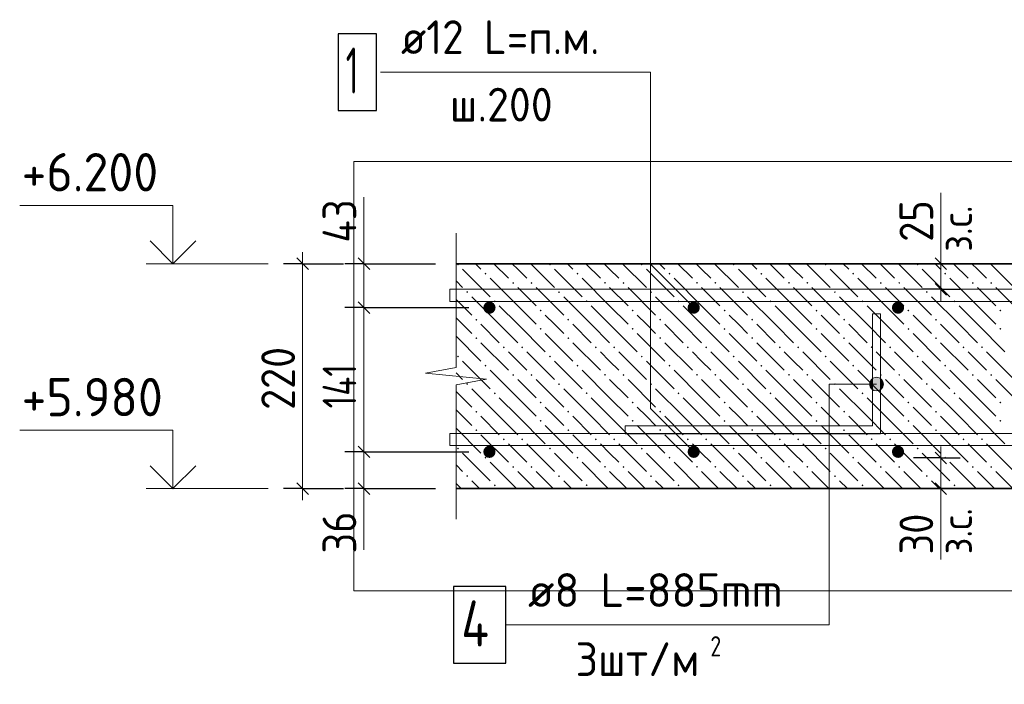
# Model space of a CAD drawing. Header units: millimetres. Extents: x 0 to 59400, y 0 to 42000.
# Tile 14 of 22: x 43129 to 49554, y 28689 to 33023. Entities that reach past the tile are written whole.
import ezdxf

# ---------------------------------------------------------------- set-up
doc = ezdxf.new("R2010")
doc.units = ezdxf.units.MM
for name, color, linetype, lineweight in [('Standard', 7, 'Continuous', 25), ('ЖБ Перекрытие верхний уровень', 7, 'Continuous', 18), ('Примечания', 7, 'Continuous', 13), ('Размерная выноска', 7, 'Continuous', 13), ('Фиксатор', 7, 'Continuous', 50), ('Фоновоя арматура Х1', 7, 'Continuous', 25)]:
    doc.layers.add(name, color=color, linetype=linetype, lineweight=lineweight)
doc.styles.add('ISOCPEUR', font='txt')

msp = doc.modelspace()

# ---------------------------------------------------------------- hatches: boundary and pattern name
at = {"layer": 'Standard', "linetype": 'Continuous', "lineweight": 13, "transparency": 33554687}
for points in [[(48681.6, 30624.7), (48681.6, 30669.7), (48675.3, 30647.2)], [(48697.8, 30608.5), (48697.8, 30685.9), (48681.6, 30669.7)], [(48697.8, 30608.5), (48681.6, 30669.7), (48681.6, 30624.7)], [(48720.3, 30602.2), (48720.3, 30692.2), (48697.8, 30685.9)], [(48720.3, 30602.2), (48697.8, 30685.9), (48697.8, 30608.5)], [(48742.8, 30608.5), (48742.8, 30685.9), (48720.3, 30692.2)], [(48742.8, 30608.5), (48720.3, 30692.2), (48720.3, 30602.2)], [(48759, 30624.7), (48759, 30669.7), (48742.8, 30685.9)], [(48759, 30624.7), (48742.8, 30685.9), (48742.8, 30608.5)], [(48759, 30669.7), (48759, 30624.7), (48765.3, 30647.2)]]:
    msp.add_hatch(color=7, dxfattribs=at).paths.add_polyline_path(points)
at = {"layer": 'ЖБ Перекрытие верхний уровень', "linetype": 'Continuous', "lineweight": 18, "transparency": 33554687}
for points in [[(45982.3, 31426.9), (45987.5, 31432.2), (45990, 31432.2), (45995.3, 31426.9), (45988.8, 31420.4)], [(46582.3, 31426.9), (46587.5, 31432.2), (46590, 31432.2), (46595.3, 31426.9), (46588.8, 31420.4)], [(47182.3, 31426.9), (47187.5, 31432.2), (47190, 31432.2), (47195.3, 31426.9), (47188.8, 31420.4)], [(47782.3, 31426.9), (47787.5, 31432.2), (47790, 31432.2), (47795.3, 31426.9), (47788.8, 31420.4)], [(48382.3, 31426.9), (48387.5, 31432.2), (48390, 31432.2), (48395.3, 31426.9), (48388.8, 31420.4)], [(48982.3, 31426.9), (48987.5, 31432.2), (48990, 31432.2), (48995.3, 31426.9), (48988.8, 31420.4)], [(46162.3, 31366.9), (46168.8, 31373.4), (46175.3, 31366.9), (46168.8, 31360.4)], [(46762.3, 31366.9), (46768.8, 31373.4), (46775.3, 31366.9), (46768.8, 31360.4)], [(47362.3, 31366.9), (47368.8, 31373.4), (47375.3, 31366.9), (47368.8, 31360.4)], [(47962.3, 31366.9), (47968.8, 31373.4), (47975.3, 31366.9), (47968.8, 31360.4)], [(48562.3, 31366.9), (48568.8, 31373.4), (48575.3, 31366.9), (48568.8, 31360.4)], [(49162.3, 31366.9), (49168.8, 31373.4), (49175.3, 31366.9), (49168.8, 31360.4)], [(46342.3, 31306.9), (46348.8, 31313.4), (46355.3, 31306.9), (46348.8, 31300.4)], [(46462.3, 31306.9), (46468.8, 31313.4), (46475.3, 31306.9), (46468.8, 31300.4)], [(46942.3, 31306.9), (46948.8, 31313.4), (46955.3, 31306.9), (46948.8, 31300.4)], [(47062.3, 31306.9), (47068.8, 31313.4), (47075.3, 31306.9), (47068.8, 31300.4)], [(47542.3, 31306.9), (47548.8, 31313.4), (47555.3, 31306.9), (47548.8, 31300.4)], [(47662.3, 31306.9), (47668.8, 31313.4), (47675.3, 31306.9), (47668.8, 31300.4)], [(48142.3, 31306.9), (48148.8, 31313.4), (48155.3, 31306.9), (48148.8, 31300.4)], [(48262.3, 31306.9), (48268.8, 31313.4), (48275.3, 31306.9), (48268.8, 31300.4)], [(48742.3, 31306.9), (48748.8, 31313.4), (48755.3, 31306.9), (48748.8, 31300.4)], [(48862.3, 31306.9), (48868.8, 31313.4), (48875.3, 31306.9), (48868.8, 31300.4)], [(49342.3, 31306.9), (49348.8, 31313.4), (49355.3, 31306.9), (49348.8, 31300.4)], [(49462.3, 31306.9), (49468.8, 31313.4), (49475.3, 31306.9), (49468.8, 31300.4)], [(46042.3, 31246.9), (46048.8, 31253.4), (46055.3, 31246.9), (46048.8, 31240.4)], [(46642.3, 31246.9), (46648.8, 31253.4), (46655.3, 31246.9), (46648.8, 31240.4)], [(47242.3, 31246.9), (47248.8, 31253.4), (47255.3, 31246.9), (47248.8, 31240.4)], [(47842.3, 31246.9), (47848.8, 31253.4), (47855.3, 31246.9), (47848.8, 31240.4)], [(48442.3, 31246.9), (48448.8, 31253.4), (48455.3, 31246.9), (48448.8, 31240.4)], [(49042.3, 31246.9), (49048.8, 31253.4), (49055.3, 31246.9), (49048.8, 31240.4)], [(46222.3, 31186.9), (46228.8, 31193.4), (46235.3, 31186.9), (46228.8, 31180.4)], [(46822.3, 31186.9), (46828.8, 31193.4), (46835.3, 31186.9), (46828.8, 31180.4)], [(47422.3, 31186.9), (47428.8, 31193.4), (47435.3, 31186.9), (47428.8, 31180.4)], [(48022.3, 31186.9), (48028.8, 31193.4), (48035.3, 31186.9), (48028.8, 31180.4)], [(48622.3, 31186.9), (48628.8, 31193.4), (48635.3, 31186.9), (48628.8, 31180.4)], [(49222.3, 31186.9), (49228.8, 31193.4), (49235.3, 31186.9), (49228.8, 31180.4)], [(46522.3, 31126.9), (46528.8, 31133.4), (46535.3, 31126.9), (46528.8, 31120.4)], [(47122.3, 31126.9), (47128.8, 31133.4), (47135.3, 31126.9), (47128.8, 31120.4)], [(47722.3, 31126.9), (47728.8, 31133.4), (47735.3, 31126.9), (47728.8, 31120.4)], [(48322.3, 31126.9), (48328.8, 31133.4), (48335.3, 31126.9), (48328.8, 31120.4)], [(48922.3, 31126.9), (48928.8, 31133.4), (48935.3, 31126.9), (48928.8, 31120.4)], [(49522.3, 31126.9), (49528.8, 31133.4), (49535.3, 31126.9), (49528.8, 31120.4)], [(46102.3, 31066.9), (46108.8, 31073.4), (46115.3, 31066.9), (46108.8, 31060.4)], [(46702.3, 31066.9), (46708.8, 31073.4), (46715.3, 31066.9), (46708.8, 31060.4)], [(47302.3, 31066.9), (47308.8, 31073.4), (47315.3, 31066.9), (47308.8, 31060.4)], [(47902.3, 31066.9), (47908.8, 31073.4), (47915.3, 31066.9), (47908.8, 31060.4)], [(48502.3, 31066.9), (48508.8, 31073.4), (48515.3, 31066.9), (48508.8, 31060.4)], [(49102.3, 31066.9), (49108.8, 31073.4), (49115.3, 31066.9), (49108.8, 31060.4)], [(46522.3, 31006.9), (46528.8, 31013.4), (46535.3, 31006.9), (46528.8, 31000.4)], [(47122.3, 31006.9), (47128.8, 31013.4), (47135.3, 31006.9), (47128.8, 31000.4)], [(47722.3, 31006.9), (47728.8, 31013.4), (47735.3, 31006.9), (47728.8, 31000.4)], [(48322.3, 31006.9), (48328.8, 31013.4), (48335.3, 31006.9), (48328.8, 31000.4)], [(48922.3, 31006.9), (48928.8, 31013.4), (48935.3, 31006.9), (48928.8, 31000.4)], [(49522.3, 31006.9), (49528.8, 31013.4), (49535.3, 31006.9), (49528.8, 31000.4)], [(46102.3, 30946.9), (46108.8, 30953.4), (46115.3, 30946.9), (46108.8, 30940.4)], [(46702.3, 30946.9), (46708.8, 30953.4), (46715.3, 30946.9), (46708.8, 30940.4)], [(47302.3, 30946.9), (47308.8, 30953.4), (47315.3, 30946.9), (47308.8, 30940.4)], [(47902.3, 30946.9), (47908.8, 30953.4), (47915.3, 30946.9), (47908.8, 30940.4)], [(48502.3, 30946.9), (48508.8, 30953.4), (48515.3, 30946.9), (48508.8, 30940.4)], [(49102.3, 30946.9), (49108.8, 30953.4), (49115.3, 30946.9), (49108.8, 30940.4)], [(46282.3, 30886.9), (46288.8, 30893.4), (46295.3, 30886.9), (46288.8, 30880.4)], [(46402.3, 30886.9), (46408.8, 30893.4), (46415.3, 30886.9), (46408.8, 30880.4)], [(46882.3, 30886.9), (46888.8, 30893.4), (46895.3, 30886.9), (46888.8, 30880.4)], [(47002.3, 30886.9), (47008.8, 30893.4), (47015.3, 30886.9), (47008.8, 30880.4)], [(47482.3, 30886.9), (47488.8, 30893.4), (47495.3, 30886.9), (47488.8, 30880.4)], [(47602.3, 30886.9), (47608.8, 30893.4), (47615.3, 30886.9), (47608.8, 30880.4)], [(48082.3, 30886.9), (48088.8, 30893.4), (48095.3, 30886.9), (48088.8, 30880.4)], [(48202.3, 30886.9), (48208.8, 30893.4), (48215.3, 30886.9), (48208.8, 30880.4)], [(48682.3, 30886.9), (48688.8, 30893.4), (48695.3, 30886.9), (48688.8, 30880.4)], [(48802.3, 30886.9), (48808.8, 30893.4), (48815.3, 30886.9), (48808.8, 30880.4)], [(49282.3, 30886.9), (49288.8, 30893.4), (49295.3, 30886.9), (49288.8, 30880.4)], [(49402.3, 30886.9), (49408.8, 30893.4), (49415.3, 30886.9), (49408.8, 30880.4)], [(45982.3, 30826.9), (45988.8, 30833.4), (45995.3, 30826.9), (45988.8, 30820.4)], [(46582.3, 30826.9), (46588.8, 30833.4), (46595.3, 30826.9), (46588.8, 30820.4)], [(47182.3, 30826.9), (47188.8, 30833.4), (47195.3, 30826.9), (47188.8, 30820.4)], [(47782.3, 30826.9), (47788.8, 30833.4), (47795.3, 30826.9), (47788.8, 30820.4)], [(48382.3, 30826.9), (48388.8, 30833.4), (48395.3, 30826.9), (48388.8, 30820.4)], [(48982.3, 30826.9), (48988.8, 30833.4), (48995.3, 30826.9), (48988.8, 30820.4)], [(46162.3, 30766.9), (46168.8, 30773.4), (46175.3, 30766.9), (46168.8, 30760.4)], [(46762.3, 30766.9), (46768.8, 30773.4), (46775.3, 30766.9), (46768.8, 30760.4)], [(47362.3, 30766.9), (47368.8, 30773.4), (47375.3, 30766.9), (47368.8, 30760.4)], [(47962.3, 30766.9), (47968.8, 30773.4), (47975.3, 30766.9), (47968.8, 30760.4)], [(48562.3, 30766.9), (48568.8, 30773.4), (48575.3, 30766.9), (48568.8, 30760.4)], [(49162.3, 30766.9), (49168.8, 30773.4), (49175.3, 30766.9), (49168.8, 30760.4)], [(46042.3, 30646.9), (46048.8, 30653.4), (46055.3, 30646.9), (46048.8, 30640.4)], [(46342.3, 30706.9), (46348.8, 30713.4), (46355.3, 30706.9), (46348.8, 30700.4)], [(46462.3, 30706.9), (46468.8, 30713.4), (46475.3, 30706.9), (46468.8, 30700.4)], [(46642.3, 30646.9), (46648.8, 30653.4), (46655.3, 30646.9), (46648.8, 30640.4)], [(46942.3, 30706.9), (46948.8, 30713.4), (46955.3, 30706.9), (46948.8, 30700.4)], [(47062.3, 30706.9), (47068.8, 30713.4), (47075.3, 30706.9), (47068.8, 30700.4)], [(47242.3, 30646.9), (47248.8, 30653.4), (47255.3, 30646.9), (47248.8, 30640.4)], [(47542.3, 30706.9), (47548.8, 30713.4), (47555.3, 30706.9), (47548.8, 30700.4)], [(47662.3, 30706.9), (47668.8, 30713.4), (47675.3, 30706.9), (47668.8, 30700.4)], [(47842.3, 30646.9), (47848.8, 30653.4), (47855.3, 30646.9), (47848.8, 30640.4)], [(48142.3, 30706.9), (48148.8, 30713.4), (48155.3, 30706.9), (48148.8, 30700.4)], [(48262.3, 30706.9), (48268.8, 30713.4), (48275.3, 30706.9), (48268.8, 30700.4)], [(48442.3, 30646.9), (48448.8, 30653.4), (48455.3, 30646.9), (48448.8, 30640.4)], [(48742.3, 30706.9), (48748.8, 30713.4), (48755.3, 30706.9), (48748.8, 30700.4)], [(48862.3, 30706.9), (48868.8, 30713.4), (48875.3, 30706.9), (48868.8, 30700.4)], [(49042.3, 30646.9), (49048.8, 30653.4), (49055.3, 30646.9), (49048.8, 30640.4)], [(49342.3, 30706.9), (49348.8, 30713.4), (49355.3, 30706.9), (49348.8, 30700.4)], [(49462.3, 30706.9), (49468.8, 30713.4), (49475.3, 30706.9), (49468.8, 30700.4)], [(46222.3, 30586.9), (46228.8, 30593.4), (46235.3, 30586.9), (46228.8, 30580.4)], [(46822.3, 30586.9), (46828.8, 30593.4), (46835.3, 30586.9), (46828.8, 30580.4)], [(47422.3, 30586.9), (47428.8, 30593.4), (47435.3, 30586.9), (47428.8, 30580.4)], [(48022.3, 30586.9), (48028.8, 30593.4), (48035.3, 30586.9), (48028.8, 30580.4)], [(48622.3, 30586.9), (48628.8, 30593.4), (48635.3, 30586.9), (48628.8, 30580.4)], [(49222.3, 30586.9), (49228.8, 30593.4), (49235.3, 30586.9), (49228.8, 30580.4)], [(46522.3, 30526.9), (46528.8, 30533.4), (46535.3, 30526.9), (46528.8, 30520.4)], [(47122.3, 30526.9), (47128.8, 30533.4), (47135.3, 30526.9), (47128.8, 30520.4)], [(47722.3, 30526.9), (47728.8, 30533.4), (47735.3, 30526.9), (47728.8, 30520.4)], [(48322.3, 30526.9), (48328.8, 30533.4), (48335.3, 30526.9), (48328.8, 30520.4)], [(48922.3, 30526.9), (48928.8, 30533.4), (48935.3, 30526.9), (48928.8, 30520.4)], [(49522.3, 30526.9), (49528.8, 30533.4), (49535.3, 30526.9), (49528.8, 30520.4)], [(46102.3, 30466.9), (46108.8, 30473.4), (46115.3, 30466.9), (46108.8, 30460.4)], [(46702.3, 30466.9), (46708.8, 30473.4), (46715.3, 30466.9), (46708.8, 30460.4)], [(47302.3, 30466.9), (47308.8, 30473.4), (47315.3, 30466.9), (47308.8, 30460.4)], [(47902.3, 30466.9), (47908.8, 30473.4), (47915.3, 30466.9), (47908.8, 30460.4)], [(48502.3, 30466.9), (48508.8, 30473.4), (48515.3, 30466.9), (48508.8, 30460.4)], [(49102.3, 30466.9), (49108.8, 30473.4), (49115.3, 30466.9), (49108.8, 30460.4)], [(46522.3, 30406.9), (46528.8, 30413.4), (46535.3, 30406.9), (46528.8, 30400.4)], [(47122.3, 30406.9), (47128.8, 30413.4), (47135.3, 30406.9), (47128.8, 30400.4)], [(47722.3, 30406.9), (47728.8, 30413.4), (47735.3, 30406.9), (47728.8, 30400.4)], [(48322.3, 30406.9), (48328.8, 30413.4), (48335.3, 30406.9), (48328.8, 30400.4)], [(48922.3, 30406.9), (48928.8, 30413.4), (48935.3, 30406.9), (48928.8, 30400.4)], [(49522.3, 30406.9), (49528.8, 30413.4), (49535.3, 30406.9), (49528.8, 30400.4)], [(46102.3, 30346.9), (46108.8, 30353.4), (46115.3, 30346.9), (46108.8, 30340.4)], [(46702.3, 30346.9), (46708.8, 30353.4), (46715.3, 30346.9), (46708.8, 30340.4)], [(47302.3, 30346.9), (47308.8, 30353.4), (47315.3, 30346.9), (47308.8, 30340.4)], [(47902.3, 30346.9), (47908.8, 30353.4), (47915.3, 30346.9), (47908.8, 30340.4)], [(48502.3, 30346.9), (48508.8, 30353.4), (48515.3, 30346.9), (48508.8, 30340.4)], [(49102.3, 30346.9), (49108.8, 30353.4), (49115.3, 30346.9), (49108.8, 30340.4)], [(46282.3, 30286.9), (46288.8, 30293.4), (46295.3, 30286.9), (46288.8, 30280.4)], [(46402.3, 30286.9), (46408.8, 30293.4), (46415.3, 30286.9), (46408.8, 30280.4)], [(46882.3, 30286.9), (46888.8, 30293.4), (46895.3, 30286.9), (46888.8, 30280.4)], [(47002.3, 30286.9), (47008.8, 30293.4), (47015.3, 30286.9), (47008.8, 30280.4)], [(47482.3, 30286.9), (47488.8, 30293.4), (47495.3, 30286.9), (47488.8, 30280.4)], [(47602.3, 30286.9), (47608.8, 30293.4), (47615.3, 30286.9), (47608.8, 30280.4)], [(48082.3, 30286.9), (48088.8, 30293.4), (48095.3, 30286.9), (48088.8, 30280.4)], [(48202.3, 30286.9), (48208.8, 30293.4), (48215.3, 30286.9), (48208.8, 30280.4)], [(48682.3, 30286.9), (48688.8, 30293.4), (48695.3, 30286.9), (48688.8, 30280.4)], [(48802.3, 30286.9), (48808.8, 30293.4), (48815.3, 30286.9), (48808.8, 30280.4)], [(49282.3, 30286.9), (49288.8, 30293.4), (49295.3, 30286.9), (49288.8, 30280.4)], [(49402.3, 30286.9), (49408.8, 30293.4), (49415.3, 30286.9), (49408.8, 30280.4)], [(45982.3, 30226.9), (45988.8, 30233.4), (45995.3, 30226.9), (45988.8, 30220.4)], [(46582.3, 30226.9), (46588.8, 30233.4), (46595.3, 30226.9), (46588.8, 30220.4)], [(47182.3, 30226.9), (47188.8, 30233.4), (47195.3, 30226.9), (47188.8, 30220.4)], [(47782.3, 30226.9), (47788.8, 30233.4), (47795.3, 30226.9), (47788.8, 30220.4)], [(48382.3, 30226.9), (48388.8, 30233.4), (48395.3, 30226.9), (48388.8, 30220.4)], [(48982.3, 30226.9), (48988.8, 30233.4), (48995.3, 30226.9), (48988.8, 30220.4)], [(46162.3, 30166.9), (46168.8, 30173.4), (46175.3, 30166.9), (46168.8, 30160.4)], [(46762.3, 30166.9), (46768.8, 30173.4), (46775.3, 30166.9), (46768.8, 30160.4)], [(47362.3, 30166.9), (47368.8, 30173.4), (47375.3, 30166.9), (47368.8, 30160.4)], [(47962.3, 30166.9), (47968.8, 30173.4), (47975.3, 30166.9), (47968.8, 30160.4)], [(48562.3, 30166.9), (48568.8, 30173.4), (48575.3, 30166.9), (48568.8, 30160.4)], [(49162.3, 30166.9), (49168.8, 30173.4), (49175.3, 30166.9), (49168.8, 30160.4)], [(46342.3, 30106.9), (46348.8, 30113.4), (46355.3, 30106.9), (46348.8, 30100.4)], [(46462.3, 30106.9), (46468.8, 30113.4), (46475.3, 30106.9), (46468.8, 30100.4)], [(46942.3, 30106.9), (46948.8, 30113.4), (46955.3, 30106.9), (46948.8, 30100.4)], [(47062.3, 30106.9), (47068.8, 30113.4), (47075.3, 30106.9), (47068.8, 30100.4)], [(47542.3, 30106.9), (47548.8, 30113.4), (47555.3, 30106.9), (47548.8, 30100.4)], [(47662.3, 30106.9), (47668.8, 30113.4), (47675.3, 30106.9), (47668.8, 30100.4)], [(48142.3, 30106.9), (48148.8, 30113.4), (48155.3, 30106.9), (48148.8, 30100.4)], [(48262.3, 30106.9), (48268.8, 30113.4), (48275.3, 30106.9), (48268.8, 30100.4)], [(48742.3, 30106.9), (48748.8, 30113.4), (48755.3, 30106.9), (48748.8, 30100.4)], [(48862.3, 30106.9), (48868.8, 30113.4), (48875.3, 30106.9), (48868.8, 30100.4)], [(49342.3, 30106.9), (49348.8, 30113.4), (49355.3, 30106.9), (49348.8, 30100.4)], [(49462.3, 30106.9), (49468.8, 30113.4), (49475.3, 30106.9), (49468.8, 30100.4)], [(46042.3, 30046.9), (46048.8, 30053.4), (46055.3, 30046.9), (46048.8, 30040.4)], [(46642.3, 30046.9), (46648.8, 30053.4), (46655.3, 30046.9), (46648.8, 30040.4)], [(47242.3, 30046.9), (47248.8, 30053.4), (47255.3, 30046.9), (47248.8, 30040.4)], [(47842.3, 30046.9), (47848.8, 30053.4), (47855.3, 30046.9), (47848.8, 30040.4)], [(48442.3, 30046.9), (48448.8, 30053.4), (48455.3, 30046.9), (48448.8, 30040.4)], [(49042.3, 30046.9), (49048.8, 30053.4), (49055.3, 30046.9), (49048.8, 30040.4)], [(46222.3, 29986.9), (46228.8, 29993.4), (46235.3, 29986.9), (46228.8, 29980.4)], [(46822.3, 29986.9), (46828.8, 29993.4), (46835.3, 29986.9), (46828.8, 29980.4)], [(47422.3, 29986.9), (47428.8, 29993.4), (47435.3, 29986.9), (47428.8, 29980.4)], [(48022.3, 29986.9), (48028.8, 29993.4), (48035.3, 29986.9), (48028.8, 29980.4)], [(48622.3, 29986.9), (48628.8, 29993.4), (48635.3, 29986.9), (48628.8, 29980.4)], [(49222.3, 29986.9), (49228.8, 29993.4), (49235.3, 29986.9), (49228.8, 29980.4)]]:
    msp.add_hatch(color=7, dxfattribs=at).paths.add_polyline_path(points, flags=16)
at = {"layer": 'Фоновоя арматура Х1', "linetype": 'Continuous', "lineweight": 18, "transparency": 33554687}
for points in [[(46234.2, 31145.5), (46231.2, 31160.8), (46222.5, 31173.8), (46209.5, 31182.5), (46194.2, 31185.5), (46178.9, 31182.5), (46165.9, 31173.8), (46157.3, 31160.8), (46154.2, 31145.5), (46157.3, 31130.2), (46165.9, 31117.2), (46178.9, 31108.5), (46194.2, 31105.5), (46209.5, 31108.5), (46222.5, 31117.2), (46231.2, 31130.2)], [(47567.5, 31145.5), (47564.5, 31160.8), (47555.8, 31173.8), (47542.8, 31182.5), (47527.5, 31185.5), (47512.2, 31182.5), (47499.3, 31173.8), (47490.6, 31160.8), (47487.5, 31145.5), (47490.6, 31130.2), (47499.3, 31117.2), (47512.2, 31108.5), (47527.5, 31105.5), (47542.8, 31108.5), (47555.8, 31117.2), (47564.5, 31130.2)], [(48900.9, 31145.5), (48897.8, 31160.8), (48889.2, 31173.8), (48876.2, 31182.5), (48860.9, 31185.5), (48845.6, 31182.5), (48832.6, 31173.8), (48823.9, 31160.8), (48820.9, 31145.5), (48823.9, 31130.2), (48832.6, 31117.2), (48845.6, 31108.5), (48860.9, 31105.5), (48876.2, 31108.5), (48889.2, 31117.2), (48897.8, 31130.2)], [(46234.2, 30205.5), (46231.2, 30220.8), (46222.5, 30233.8), (46209.5, 30242.5), (46194.2, 30245.5), (46178.9, 30242.5), (46165.9, 30233.8), (46157.3, 30220.8), (46154.2, 30205.5), (46157.3, 30190.2), (46165.9, 30177.2), (46178.9, 30168.5), (46194.2, 30165.5), (46209.5, 30168.5), (46222.5, 30177.2), (46231.2, 30190.2)], [(47567.5, 30205.5), (47564.5, 30220.8), (47555.8, 30233.8), (47542.8, 30242.5), (47527.5, 30245.5), (47512.2, 30242.5), (47499.3, 30233.8), (47490.6, 30220.8), (47487.5, 30205.5), (47490.6, 30190.2), (47499.3, 30177.2), (47512.2, 30168.5), (47527.5, 30165.5), (47542.8, 30168.5), (47555.8, 30177.2), (47564.5, 30190.2)], [(48900.9, 30205.5), (48897.8, 30220.8), (48889.2, 30233.8), (48876.2, 30242.5), (48860.9, 30245.5), (48845.6, 30242.5), (48832.6, 30233.8), (48823.9, 30220.8), (48820.9, 30205.5), (48823.9, 30190.2), (48832.6, 30177.2), (48845.6, 30168.5), (48860.9, 30165.5), (48876.2, 30168.5), (48889.2, 30177.2), (48897.8, 30190.2)]]:
    msp.add_hatch(color=7, dxfattribs=at).paths.add_polyline_path(points)

# ---------------------------------------------------------------- linework, layer by layer
at = {"layer": 'Standard', "color": 7, "linetype": 'Continuous', "lineweight": 13, "transparency": 33554687}
for p, q in [((44975.3, 31432.2), (44975.3, 31507.2)), ((45375.3, 31432.2), (45375.3, 31507.2)), ((49140.4, 31432.2), (49140.4, 31507.2)), ((44751, 31432.2), (43954.3, 31432.2)), ((45375.3, 31432.2), (45375.3, 31145.5)), ((49140.4, 31265.5), (49140.4, 31432.2)), ((49140.4, 31265.5), (49140.4, 31190.5)), ((45375.3, 31145.5), (45375.3, 30205.5)), ((48720.3, 30692.2), (48720.3, 30692.2)), ((48675.3, 30647.2), (48675.3, 30647.2)), ((48720.3, 30602.2), (48720.3, 30602.2)), ((48765.3, 30647.2), (48765.3, 30647.2)), ((45375.3, 30205.5), (45375.3, 29965.5)), ((49140.4, 30165.5), (49140.4, 30240.5)), ((49140.4, 30165.5), (49140.4, 29965.5)), ((44751, 29965.5), (43954.3, 29965.5)), ((44975.3, 29965.5), (44975.3, 29890.5)), ((45375.3, 29965.5), (45375.3, 29890.5)), ((49140.4, 29965.5), (49140.4, 29890.5))]:
    msp.add_line(p, q, dxfattribs=at)
at = {"layer": 'Standard', "color": 251, "linetype": 'Continuous', "lineweight": -3, "true_color": 0x656565, "transparency": 33554687}
for p, q in [((44975.3, 31432.2), (44850.3, 31432.2)), ((44975.3, 31432.2), (45100.3, 31432.2)), ((44975.3, 31432.2), (45241.9, 31432.2)), ((45375.3, 31432.2), (45250.3, 31432.2)), ((45375.3, 31432.2), (45500.3, 31432.2)), ((45375.3, 31432.2), (45842.9, 31432.2)), ((49140.4, 31432.2), (49015.4, 31432.2)), ((49140.4, 31432.2), (49265.4, 31432.2)), ((49140.4, 31432.2), (49140.4, 31432.2)), ((49140.4, 31265.5), (49015.4, 31265.5)), ((49140.4, 31265.5), (49070.2, 31265.5)), ((49140.4, 31265.5), (49265.4, 31265.5)), ((45375.3, 31145.5), (45250.3, 31145.5)), ((45375.3, 31145.5), (45500.3, 31145.5)), ((45375.3, 31145.5), (46060.9, 31145.5)), ((45375.3, 30205.5), (45250.3, 30205.5)), ((45375.3, 30205.5), (45500.3, 30205.5)), ((45375.3, 30205.5), (46060.9, 30205.5)), ((49140.4, 30165.5), (48961.3, 30165.5)), ((49140.4, 30165.5), (49015.4, 30165.5)), ((49140.4, 30165.5), (49265.4, 30165.5)), ((44975.3, 29965.5), (44850.3, 29965.5)), ((44975.3, 29965.5), (45100.3, 29965.5)), ((44975.3, 29965.5), (45241.9, 29965.5)), ((45375.3, 29965.5), (45250.3, 29965.5)), ((45375.3, 29965.5), (45500.3, 29965.5)), ((45375.3, 29965.5), (45842.9, 29965.5)), ((49140.4, 29965.5), (49015.4, 29965.5)), ((49140.4, 29965.5), (49265.4, 29965.5)), ((49140.4, 29965.5), (49140.4, 29965.5))]:
    msp.add_line(p, q, dxfattribs=at)
at = {"layer": 'Standard', "color": 7, "linetype": 'Continuous', "lineweight": 25, "transparency": 33554687}
for p, q in [((44937.8, 31469.7), (45012.8, 31394.7)), ((45337.8, 31469.7), (45412.8, 31394.7)), ((49177.9, 31394.7), (49102.9, 31469.7)), ((49177.9, 31228), (49102.9, 31303)), ((45337.8, 31183), (45412.8, 31108)), ((45337.8, 30243), (45412.8, 30168)), ((49102.9, 30203), (49177.9, 30128)), ((44937.8, 30003), (45012.8, 29928)), ((45337.8, 30003), (45412.8, 29928)), ((49102.9, 30003), (49177.9, 29928))]:
    msp.add_line(p, q, dxfattribs=at)
at = {"layer": 'Standard', "color": 7, "linetype": 'Continuous', "lineweight": 13, "transparency": 33554687}
for points in [[(47527.5, 31145.5), (47244.7, 31428.3), (47244.7, 32682.1), (45484.4, 32682.1)], [(44128.6, 31432.2), (44128.6, 31812.2), (43128.6, 31812.2)], [(44975.3, 31432.2), (44975.3, 30399.9), (44975.3, 30399.9), (44975.3, 29965.5)], [(47527.5, 30205.5), (47244.7, 30488.3), (47244.7, 31428.3)], [(48720.3, 30647.2), (48410.7, 30647.2), (48410.7, 29076.3), (46300.3, 29076.3)], [(44128.6, 29965.5), (44128.6, 30345.5), (43128.6, 30345.5)]]:
    msp.add_lwpolyline(points, dxfattribs=at)
at = {"layer": 'Standard', "color": 254, "linetype": 'Continuous', "lineweight": 13, "true_color": 0xc4c4ff, "transparency": 33554687}
msp.add_lwpolyline([(45309.5, 29298.8), (58399.1, 29298.8), (58399.1, 32098.8), (45309.5, 32098.8), (45309.5, 29298.8)], dxfattribs=at)
at = {"layer": 'Standard', "color": 7, "linetype": 'Continuous', "lineweight": 35, "transparency": 33554687}
for points in [[(44277.1, 31580.7), (44128.6, 31432.2), (43980.1, 31580.7)], [(44277.1, 30114), (44128.6, 29965.5), (43980.1, 30114)]]:
    msp.add_lwpolyline(points, dxfattribs=at)
at = {"layer": 'Standard', "color": 7, "linetype": 'Continuous', "lineweight": 13, "transparency": 33554687}
msp.add_circle((48720.3, 30647.2), 45, dxfattribs=at)
at = {"layer": 'ЖБ Перекрытие верхний уровень', "color": 7, "linetype": 'Continuous', "lineweight": 35, "transparency": 33554687}
for p, q in [((54460.9, 31432.2), (45976.2, 31432.2)), ((45976.2, 29965.5), (54460.9, 29965.5))]:
    msp.add_line(p, q, dxfattribs=at)
at = {"layer": 'ЖБ Перекрытие верхний уровень', "color": 9, "linetype": 'Continuous', "lineweight": 18, "true_color": 0xc7c7c7, "transparency": 33554687}
for p, q in [((46103.5, 31432.2), (46138.8, 31396.9)), ((46223.5, 31432.2), (46318.8, 31336.9)), ((46378.8, 31396.9), (46343.5, 31432.2)), ((46463.5, 31432.2), (46618.8, 31276.9)), ((46703.5, 31432.2), (46738.8, 31396.9)), ((46823.5, 31432.2), (46918.8, 31336.9)), ((46978.8, 31396.9), (46943.5, 31432.2)), ((47063.5, 31432.2), (47218.8, 31276.9)), ((47303.5, 31432.2), (47338.8, 31396.9)), ((47423.5, 31432.2), (47518.8, 31336.9)), ((47578.8, 31396.9), (47543.5, 31432.2)), ((47663.5, 31432.2), (47818.8, 31276.9)), ((47903.5, 31432.2), (47938.8, 31396.9)), ((48023.5, 31432.2), (48118.8, 31336.9)), ((48178.8, 31396.9), (48143.5, 31432.2)), ((48263.5, 31432.2), (48418.8, 31276.9)), ((48503.5, 31432.2), (48538.8, 31396.9)), ((48623.5, 31432.2), (48718.8, 31336.9)), ((48778.8, 31396.9), (48743.5, 31432.2)), ((48863.5, 31432.2), (49018.8, 31276.9)), ((49103.5, 31432.2), (49138.8, 31396.9)), ((49223.5, 31432.2), (49318.8, 31336.9)), ((49378.8, 31396.9), (49343.5, 31432.2)), ((49463.5, 31432.2), (49618.8, 31276.9)), ((46018.8, 31396.9), (46198.8, 31216.9)), ((46438.8, 31336.9), (46378.8, 31396.9)), ((46618.8, 31396.9), (46798.8, 31216.9)), ((47038.8, 31336.9), (46978.8, 31396.9)), ((47218.8, 31396.9), (47398.8, 31216.9)), ((47638.8, 31336.9), (47578.8, 31396.9)), ((47818.8, 31396.9), (47998.8, 31216.9)), ((48238.8, 31336.9), (48178.8, 31396.9)), ((48418.8, 31396.9), (48598.8, 31216.9)), ((48838.8, 31336.9), (48778.8, 31396.9)), ((49018.8, 31396.9), (49198.8, 31216.9)), ((49438.8, 31336.9), (49378.8, 31396.9)), ((45976.2, 31319.5), (46018.8, 31276.9)), ((46378.8, 31156.9), (46198.8, 31336.9)), ((46978.8, 31156.9), (46798.8, 31336.9)), ((47578.8, 31156.9), (47398.8, 31336.9)), ((48178.8, 31156.9), (47998.8, 31336.9)), ((48778.8, 31156.9), (48598.8, 31336.9)), ((49378.8, 31156.9), (49198.8, 31336.9)), ((46378.8, 31276.9), (46498.8, 31156.9)), ((46498.8, 31276.9), (46678.8, 31096.9)), ((46978.8, 31276.9), (47098.8, 31156.9)), ((47098.8, 31276.9), (47278.8, 31096.9)), ((47578.8, 31276.9), (47698.8, 31156.9)), ((47698.8, 31276.9), (47878.8, 31096.9)), ((48178.8, 31276.9), (48298.8, 31156.9)), ((48298.8, 31276.9), (48478.8, 31096.9)), ((48778.8, 31276.9), (48898.8, 31156.9)), ((48898.8, 31276.9), (49078.8, 31096.9)), ((49378.8, 31276.9), (49498.8, 31156.9)), ((49498.8, 31276.9), (49678.8, 31096.9)), ((45976.2, 31199.5), (46078.8, 31096.9)), ((46258.8, 31036.9), (46078.8, 31216.9)), ((46858.8, 31036.9), (46678.8, 31216.9)), ((47458.8, 31036.9), (47278.8, 31216.9)), ((48058.8, 31036.9), (47878.8, 31216.9)), ((48658.8, 31036.9), (48478.8, 31216.9)), ((49258.8, 31036.9), (49078.8, 31216.9)), ((46258.8, 31156.9), (46378.8, 31036.9)), ((46378.8, 31156.9), (46498.8, 31036.9)), ((46858.8, 31156.9), (46978.8, 31036.9)), ((46978.8, 31156.9), (47098.8, 31036.9)), ((47458.8, 31156.9), (47578.8, 31036.9)), ((47578.8, 31156.9), (47698.8, 31036.9)), ((48058.8, 31156.9), (48178.8, 31036.9)), ((48178.8, 31156.9), (48298.8, 31036.9)), ((48658.8, 31156.9), (48778.8, 31036.9)), ((48778.8, 31156.9), (48898.8, 31036.9)), ((49258.8, 31156.9), (49378.8, 31036.9)), ((49378.8, 31156.9), (49498.8, 31036.9)), ((46018.8, 31036.9), (45976.2, 31079.5)), ((46618.8, 31036.9), (46558.8, 31096.9)), ((47218.8, 31036.9), (47158.8, 31096.9)), ((47818.8, 31036.9), (47758.8, 31096.9)), ((48418.8, 31036.9), (48358.8, 31096.9)), ((49018.8, 31036.9), (48958.8, 31096.9)), ((46078.8, 30976.9), (46018.8, 31036.9)), ((46138.8, 31036.9), (46258.8, 30916.9)), ((46258.8, 31036.9), (46378.8, 30916.9)), ((46378.8, 31036.9), (46558.8, 30856.9)), ((46558.8, 30976.9), (46738.8, 30796.9)), ((46678.8, 30976.9), (46618.8, 31036.9)), ((46738.8, 31036.9), (46858.8, 30916.9)), ((46858.8, 31036.9), (46978.8, 30916.9)), ((46978.8, 31036.9), (47158.8, 30856.9)), ((47158.8, 30976.9), (47338.8, 30796.9)), ((47278.8, 30976.9), (47218.8, 31036.9)), ((47338.8, 31036.9), (47458.8, 30916.9)), ((47458.8, 31036.9), (47578.8, 30916.9)), ((47578.8, 31036.9), (47758.8, 30856.9)), ((47758.8, 30976.9), (47938.8, 30796.9)), ((47878.8, 30976.9), (47818.8, 31036.9)), ((47938.8, 31036.9), (48058.8, 30916.9)), ((48058.8, 31036.9), (48178.8, 30916.9)), ((48178.8, 31036.9), (48358.8, 30856.9)), ((48358.8, 30976.9), (48538.8, 30796.9)), ((48478.8, 30976.9), (48418.8, 31036.9)), ((48538.8, 31036.9), (48658.8, 30916.9)), ((48658.8, 31036.9), (48778.8, 30916.9)), ((48778.8, 31036.9), (48958.8, 30856.9)), ((48958.8, 30976.9), (49138.8, 30796.9)), ((49078.8, 30976.9), (49018.8, 31036.9)), ((49138.8, 31036.9), (49258.8, 30916.9)), ((49258.8, 31036.9), (49378.8, 30916.9)), ((49378.8, 31036.9), (49558.8, 30856.9)), ((45976.2, 30959.5), (46138.8, 30796.9)), ((46138.8, 30916.9), (46318.8, 30736.9)), ((46738.8, 30916.9), (46918.8, 30736.9)), ((47338.8, 30916.9), (47518.8, 30736.9)), ((47938.8, 30916.9), (48118.8, 30736.9)), ((48538.8, 30916.9), (48718.8, 30736.9)), ((49138.8, 30916.9), (49318.8, 30736.9)), ((46378.8, 30796.9), (46318.8, 30856.9)), ((46438.8, 30856.9), (46618.8, 30676.9)), ((46978.8, 30796.9), (46918.8, 30856.9)), ((47038.8, 30856.9), (47218.8, 30676.9)), ((47578.8, 30796.9), (47518.8, 30856.9)), ((47638.8, 30856.9), (47818.8, 30676.9)), ((48178.8, 30796.9), (48118.8, 30856.9)), ((48238.8, 30856.9), (48418.8, 30676.9)), ((48778.8, 30796.9), (48718.8, 30856.9)), ((48838.8, 30856.9), (49018.8, 30676.9)), ((49378.8, 30796.9), (49318.8, 30856.9)), ((49438.8, 30856.9), (49618.8, 30676.9)), ((46018.8, 30796.9), (46198.8, 30616.9)), ((46438.8, 30736.9), (46378.8, 30796.9)), ((46618.8, 30796.9), (46798.8, 30616.9)), ((47038.8, 30736.9), (46978.8, 30796.9)), ((47218.8, 30796.9), (47398.8, 30616.9)), ((47638.8, 30736.9), (47578.8, 30796.9)), ((47818.8, 30796.9), (47998.8, 30616.9)), ((48238.8, 30736.9), (48178.8, 30796.9)), ((48418.8, 30796.9), (48598.8, 30616.9)), ((48838.8, 30736.9), (48778.8, 30796.9)), ((49018.8, 30796.9), (49198.8, 30616.9)), ((49438.8, 30736.9), (49378.8, 30796.9)), ((45976.2, 30719.5), (46018.8, 30676.9)), ((46378.8, 30556.9), (46198.8, 30736.9)), ((46978.8, 30556.9), (46798.8, 30736.9)), ((47578.8, 30556.9), (47398.8, 30736.9)), ((48178.8, 30556.9), (47998.8, 30736.9)), ((48778.8, 30556.9), (48598.8, 30736.9)), ((49378.8, 30556.9), (49198.8, 30736.9)), ((46378.8, 30676.9), (46498.8, 30556.9)), ((46498.8, 30676.9), (46678.8, 30496.9)), ((46978.8, 30676.9), (47098.8, 30556.9)), ((47098.8, 30676.9), (47278.8, 30496.9)), ((47578.8, 30676.9), (47698.8, 30556.9)), ((47698.8, 30676.9), (47878.8, 30496.9)), ((48178.8, 30676.9), (48298.8, 30556.9)), ((48298.8, 30676.9), (48478.8, 30496.9)), ((48778.8, 30676.9), (48898.8, 30556.9)), ((48898.8, 30676.9), (49078.8, 30496.9)), ((49378.8, 30676.9), (49498.8, 30556.9)), ((49498.8, 30676.9), (49678.8, 30496.9)), ((45976.2, 30599.5), (46078.8, 30496.9)), ((46258.8, 30436.9), (46078.8, 30616.9)), ((46858.8, 30436.9), (46678.8, 30616.9)), ((47458.8, 30436.9), (47278.8, 30616.9)), ((48058.8, 30436.9), (47878.8, 30616.9)), ((48658.8, 30436.9), (48478.8, 30616.9)), ((49258.8, 30436.9), (49078.8, 30616.9)), ((46258.8, 30556.9), (46378.8, 30436.9)), ((46378.8, 30556.9), (46498.8, 30436.9)), ((46858.8, 30556.9), (46978.8, 30436.9)), ((46978.8, 30556.9), (47098.8, 30436.9)), ((47458.8, 30556.9), (47578.8, 30436.9)), ((47578.8, 30556.9), (47698.8, 30436.9)), ((48058.8, 30556.9), (48178.8, 30436.9)), ((48178.8, 30556.9), (48298.8, 30436.9)), ((48658.8, 30556.9), (48778.8, 30436.9)), ((48778.8, 30556.9), (48898.8, 30436.9)), ((49258.8, 30556.9), (49378.8, 30436.9)), ((49378.8, 30556.9), (49498.8, 30436.9)), ((46018.8, 30436.9), (45976.2, 30479.5)), ((46618.8, 30436.9), (46558.8, 30496.9)), ((47218.8, 30436.9), (47158.8, 30496.9)), ((47818.8, 30436.9), (47758.8, 30496.9)), ((48418.8, 30436.9), (48358.8, 30496.9)), ((49018.8, 30436.9), (48958.8, 30496.9)), ((46078.8, 30376.9), (46018.8, 30436.9)), ((46138.8, 30436.9), (46258.8, 30316.9)), ((46258.8, 30436.9), (46378.8, 30316.9)), ((46378.8, 30436.9), (46558.8, 30256.9)), ((46678.8, 30376.9), (46618.8, 30436.9)), ((46738.8, 30436.9), (46858.8, 30316.9)), ((46858.8, 30436.9), (46978.8, 30316.9)), ((46978.8, 30436.9), (47158.8, 30256.9)), ((47278.8, 30376.9), (47218.8, 30436.9)), ((47338.8, 30436.9), (47458.8, 30316.9)), ((47458.8, 30436.9), (47578.8, 30316.9)), ((47578.8, 30436.9), (47758.8, 30256.9)), ((47878.8, 30376.9), (47818.8, 30436.9)), ((47938.8, 30436.9), (48058.8, 30316.9)), ((48058.8, 30436.9), (48178.8, 30316.9)), ((48178.8, 30436.9), (48358.8, 30256.9)), ((48478.8, 30376.9), (48418.8, 30436.9)), ((48538.8, 30436.9), (48658.8, 30316.9)), ((48658.8, 30436.9), (48778.8, 30316.9)), ((48778.8, 30436.9), (48958.8, 30256.9)), ((49078.8, 30376.9), (49018.8, 30436.9)), ((49138.8, 30436.9), (49258.8, 30316.9)), ((49258.8, 30436.9), (49378.8, 30316.9)), ((49378.8, 30436.9), (49558.8, 30256.9)), ((45976.2, 30359.5), (46138.8, 30196.9)), ((46558.8, 30376.9), (46738.8, 30196.9)), ((47158.8, 30376.9), (47338.8, 30196.9)), ((47758.8, 30376.9), (47938.8, 30196.9)), ((48358.8, 30376.9), (48538.8, 30196.9)), ((48958.8, 30376.9), (49138.8, 30196.9)), ((46138.8, 30316.9), (46318.8, 30136.9)), ((46738.8, 30316.9), (46918.8, 30136.9)), ((47338.8, 30316.9), (47518.8, 30136.9)), ((47938.8, 30316.9), (48118.8, 30136.9)), ((48538.8, 30316.9), (48718.8, 30136.9)), ((49138.8, 30316.9), (49318.8, 30136.9)), ((46378.8, 30196.9), (46318.8, 30256.9)), ((46438.8, 30256.9), (46618.8, 30076.9)), ((46978.8, 30196.9), (46918.8, 30256.9)), ((47038.8, 30256.9), (47218.8, 30076.9)), ((47578.8, 30196.9), (47518.8, 30256.9)), ((47638.8, 30256.9), (47818.8, 30076.9)), ((48178.8, 30196.9), (48118.8, 30256.9)), ((48238.8, 30256.9), (48418.8, 30076.9)), ((48778.8, 30196.9), (48718.8, 30256.9)), ((48838.8, 30256.9), (49018.8, 30076.9)), ((49378.8, 30196.9), (49318.8, 30256.9)), ((49438.8, 30256.9), (49618.8, 30076.9)), ((46018.8, 30196.9), (46198.8, 30016.9)), ((46438.8, 30136.9), (46378.8, 30196.9)), ((46618.8, 30196.9), (46798.8, 30016.9)), ((47038.8, 30136.9), (46978.8, 30196.9)), ((47218.8, 30196.9), (47398.8, 30016.9)), ((47638.8, 30136.9), (47578.8, 30196.9)), ((47818.8, 30196.9), (47998.8, 30016.9)), ((48238.8, 30136.9), (48178.8, 30196.9)), ((48418.8, 30196.9), (48598.8, 30016.9)), ((48838.8, 30136.9), (48778.8, 30196.9)), ((49018.8, 30196.9), (49198.8, 30016.9)), ((49438.8, 30136.9), (49378.8, 30196.9)), ((45976.2, 30119.5), (46018.8, 30076.9)), ((46370.2, 29965.5), (46198.8, 30136.9)), ((46378.8, 30076.9), (46490.2, 29965.5)), ((46498.8, 30076.9), (46610.2, 29965.5)), ((46970.2, 29965.5), (46798.8, 30136.9)), ((46978.8, 30076.9), (47090.2, 29965.5)), ((47098.8, 30076.9), (47210.2, 29965.5)), ((47570.2, 29965.5), (47398.8, 30136.9)), ((47578.8, 30076.9), (47690.2, 29965.5)), ((47698.8, 30076.9), (47810.2, 29965.5)), ((48170.2, 29965.5), (47998.8, 30136.9)), ((48178.8, 30076.9), (48290.2, 29965.5)), ((48298.8, 30076.9), (48410.2, 29965.5)), ((48770.2, 29965.5), (48598.8, 30136.9)), ((48778.8, 30076.9), (48890.2, 29965.5)), ((48898.8, 30076.9), (49010.2, 29965.5)), ((49370.2, 29965.5), (49198.8, 30136.9)), ((49378.8, 30076.9), (49490.2, 29965.5)), ((49498.8, 30076.9), (49610.2, 29965.5)), ((46130.2, 29965.5), (46078.8, 30016.9)), ((46730.2, 29965.5), (46678.8, 30016.9)), ((47330.2, 29965.5), (47278.8, 30016.9)), ((47930.2, 29965.5), (47878.8, 30016.9)), ((48530.2, 29965.5), (48478.8, 30016.9)), ((49130.2, 29965.5), (49078.8, 30016.9)), ((45976.2, 29999.5), (46010.2, 29965.5))]:
    msp.add_line(p, q, dxfattribs=at)
at = {"layer": 'Примечания', "color": 7, "linetype": 'Continuous', "lineweight": 13, "transparency": 33554687}
for p, q in [((45976.2, 31632.2), (45976.2, 30754.8)), ((45976.2, 30754.8), (45776.2, 30717.5)), ((45776.2, 30717.5), (46176.2, 30680.2)), ((46176.2, 30680.2), (45976.2, 30642.8)), ((45976.2, 30642.8), (45976.2, 29765.5)), ((45976.2, 29765.5), (45976.2, 29765.5))]:
    msp.add_line(p, q, dxfattribs=at)
at = {"layer": 'Размерная выноска', "color": 7, "linetype": 'Continuous', "lineweight": 13, "transparency": 33554687}
for p, q in [((49140.4, 31464.7), (49140.4, 31894.9)), ((45375.3, 31432.2), (45375.3, 31865.5)), ((45375.3, 29565.5), (45375.3, 29965.5)), ((49140.4, 29933), (49140.4, 29502.7))]:
    msp.add_line(p, q, dxfattribs=at)
at = {"layer": 'Фиксатор', "color": 251, "linetype": 'Continuous', "lineweight": 13, "true_color": 0x494949, "transparency": 33554687}
msp.add_lwpolyline([(48747, 31105.5), (48747, 30322.2), (47080.3, 30322.2), (47080.3, 30375.5), (48693.7, 30375.5), (48693.7, 31105.5), (48747, 31105.5)], dxfattribs=at)
at = {"layer": 'Фиксатор', "color": 7, "linetype": 'Continuous', "lineweight": 25, "transparency": 33554687}
msp.add_lwpolyline([(45960.3, 28826.2), (46300.3, 28826.2), (46300.3, 29326.2), (45960.3, 29326.2), (45960.3, 28826.2)], dxfattribs=at)
at = {"layer": 'Фоновоя арматура Х1', "color": 7, "linetype": 'Continuous', "lineweight": 25, "transparency": 33554687}
msp.add_lwpolyline([(45206.4, 32432.1), (45456.4, 32432.1), (45456.4, 32932.1), (45206.4, 32932.1), (45206.4, 32432.1)], dxfattribs=at)
at = {"layer": 'Фоновоя арматура Х1', "color": 251, "linetype": 'Continuous', "lineweight": 18, "true_color": 0x656565, "transparency": 33554687}
for points in [[(45936.2, 31265.5), (54294.2, 31265.5), (54294.2, 31185.5), (45936.2, 31185.5), (45936.2, 31265.5)], [(45936.2, 31265.5), (54294.2, 31265.5), (54294.2, 31185.5), (45936.2, 31185.5), (45936.2, 31265.5)], [(45936.2, 30325.5), (54294.2, 30325.5), (54294.2, 30245.5), (45936.2, 30245.5), (45936.2, 30325.5)], [(45936.2, 30325.5), (54294.2, 30325.5), (54294.2, 30245.5), (45936.2, 30245.5), (45936.2, 30325.5)]]:
    msp.add_lwpolyline(points, dxfattribs=at)

# ---------------------------------------------------------------- texts
at = {"layer": 'Standard', "color": 7, "linetype": 'Continuous', "lineweight": 25, "transparency": 33554687, "char_height": 250, "width": 1067.857, "attachment_point": 7, "style": 'ISOCPEUR'}
for s, insert in [('\\W0.95;+6.200', (43141.1, 31903.8)), ('\\W0.95;+5.980', (43141.1, 30437.2))]:
    msp.add_mtext(s, dxfattribs=dict(at, insert=insert))
at = {"layer": 'Standard', "color": 7, "linetype": 'Continuous', "lineweight": 18, "transparency": 33554687, "char_height": 200, "attachment_point": 7, "rotation": 90, "style": 'ISOCPEUR'}
for insert, width in [((49343.5, 31510.5), 459.942), ((49343.5, 29537.2), 459.949)]:
    msp.add_mtext('\\W0.90;з.с.', dxfattribs=dict(at, insert=insert, width=width))
at = {"layer": 'Standard', "color": 7, "linetype": 'Continuous', "lineweight": 25, "transparency": 33554687, "char_height": 220, "attachment_point": 7, "rotation": 90, "style": 'ISOCPEUR'}
for s, insert, width in [('\\W0.88;43', (45325.3, 31569.7), 426.804), ('\\W0.87;25', (49090.4, 31575.3), 403.924), ('\\W0.91;220', (44925.3, 30478.8), 561.981), ('\\W0.75;141', (45325.3, 30488.5), 478.399), ('\\W0.87;36', (45325.3, 29542), 403.932), ('\\W0.87;30', (49090.4, 29536.3), 403.94)]:
    msp.add_mtext(s, dxfattribs=dict(at, insert=insert, width=width))
at = {"layer": 'Фиксатор', "color": 7, "linetype": 'Continuous', "lineweight": 13, "transparency": 33554687, "attachment_point": 7, "style": 'ISOCPEUR'}
for s, insert, char_height, width in [('\\W0.98;ø8 L=885mm ', (46446, 29193.6), 220, 1888.535), ('\\W0.80;4', (46010.3, 28936.2), 300, 359.839)]:
    msp.add_mtext(s, dxfattribs=dict(at, insert=insert, char_height=char_height, width=width))
at = {"layer": 'Фиксатор', "color": 251, "linetype": 'Continuous', "lineweight": 25, "true_color": 0x494949, "transparency": 33554687, "attachment_point": 7, "style": 'ISOCPEUR'}
for s, insert, char_height, width in [('\\W0.95;3шт/м', (46756.2, 28743), 220, 984.317), ('\\W0.78;2', (47636.2, 28871.3), 132, 143.621)]:
    msp.add_mtext(s, dxfattribs=dict(at, insert=insert, char_height=char_height, width=width))
at = {"layer": 'Фоновоя арматура Х1', "color": 7, "linetype": 'Continuous', "lineweight": 13, "transparency": 33554687, "attachment_point": 7, "style": 'ISOCPEUR'}
for s, insert, char_height, width in [('\\W0.94;ø12 L=п.м. ', (45616.7, 32799.5), 220, 1599.147), ('\\W0.56;1', (45256.4, 32542.1), 300, 233.333), ('\\W0.95;ш.200 ', (45935.7, 32359.5), 220, 962.136)]:
    msp.add_mtext(s, dxfattribs=dict(at, insert=insert, char_height=char_height, width=width))

doc.saveas('drawing.dxf')
